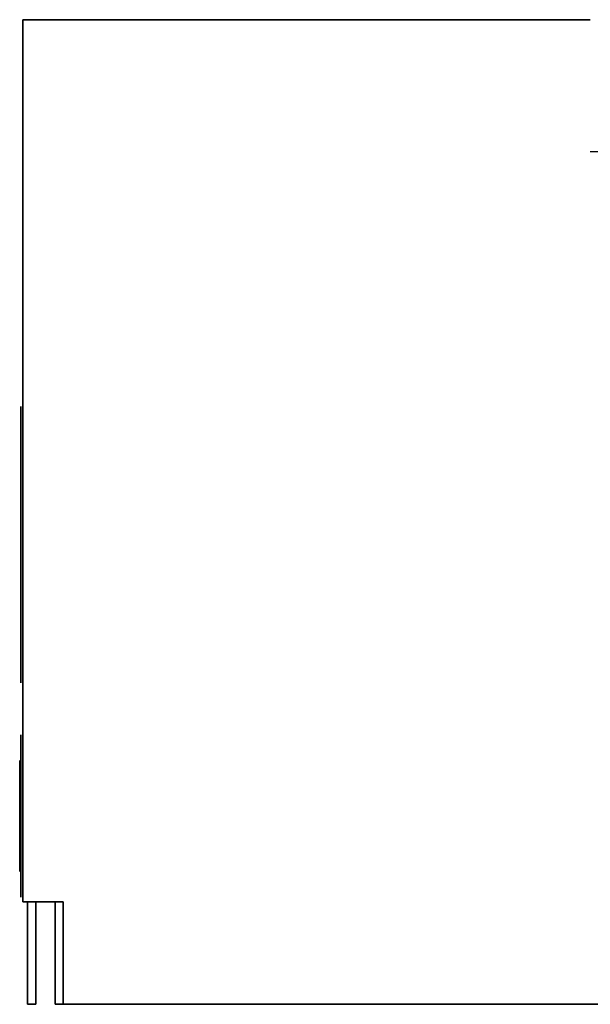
# Model space of a CAD drawing. Header units: millimetres. Extents: x -390 to 409, y -1705 to 276.
# Tile 1 of 4: x -390 to -111, y -205 to 276. Entities that reach past the tile are written whole.
import ezdxf

# ---------------------------------------------------------------- set-up
doc = ezdxf.new("R2010")
doc.units = ezdxf.units.MM
doc.layers.add('KF_SEQ_10_N_W_SPEAKDETAIL', color=250, linetype='Continuous')
doc.layers.add('KF_SEQ_10_N_W_SPEAKER', color=253, linetype='Continuous')

# ---------------------------------------------------------------- blocks, each defined once
blk = doc.blocks.new('KF_SEQ_10_N_W')
at = {"layer": 'KF_SEQ_10_N_W_SPEAKDETAIL'}
for points in [[(-50, -3.06, 381.7), (0, 0, 381.7), (0, -306.62, 381.7), (-50, -303.57, 381.7)], [(-50, -3.06, 377.7), (0, 0, 377.7), (0, -306.62, 377.7), (-50, -303.57, 377.7)], [(-50, -3.06, 395.1), (0, 0, 395.1), (0, -306.62, 395.1), (-50, -303.57, 395.1)], [(-50, -3.06, 391.1), (0, 0, 391.1), (0, -306.62, 391.1), (-50, -303.57, 391.1)], [(-50, -3.06, 395.1), (0, 0, 395.1), (0, 0, 391.1), (-50, -3.06, 391.1)], [(-50, -3.06, 381.7), (-50, -3.06, 377.7), (0, 0, 377.7), (0, 0, 381.7)], [(-50, -3.06, 377.7), (-50, -3.06, 381.7), (-50, -303.57, 381.7), (-50, -303.57, 377.7)], [(-50, -3.06, 391.1), (-50, -3.06, 395.1), (-50, -303.57, 395.1), (-50, -303.57, 391.1)], [(0, 0, 391.1), (0, 0, 395.1), (0, -306.62, 395.1), (0, -306.62, 391.1)], [(0, 0, 377.7), (0, 0, 381.7), (0, -306.62, 381.7), (0, -306.62, 377.7)], [(0, 0, 391.1), (0, 0, 395.1), (0, -306.62, 395.1), (0, -306.62, 391.1)], [(-50, -303.57, 395.1), (-50, -303.57, 391.1), (0, -306.62, 391.1), (0, -306.62, 395.1)], [(-50, -303.57, 381.7), (-50, -303.57, 377.7), (0, -306.62, 377.7), (0, -306.62, 381.7)]]:
    blk.add_3dface(points, dxfattribs=at)
at = {"layer": 'KF_SEQ_10_N_W_SPEAKDETAIL', "color": 252}
for points, invisible_edges in [([(-107.6, -18.91, 398.5), (-107.6, -77.27, 398.5), (-111.62, -75.43, 398.5), (-111.62, -20.75, 398.5)], 5), ([(-103.42, -17.5, 398.5), (-103.42, -78.67, 398.5), (-107.6, -77.27, 398.5), (-107.6, -18.91, 398.5)], 5), ([(-99.11, -16.56, 398.5), (-99.11, -79.62, 398.5), (-103.42, -78.67, 398.5), (-103.42, -17.5, 398.5)], 5), ([(-94.72, -16.09, 398.5), (-94.72, -80.09, 398.5), (-99.11, -79.62, 398.5), (-99.11, -16.56, 398.5)], 5), ([(-90.3, -16.09, 398.5), (-90.3, -80.09, 398.5), (-94.72, -80.09, 398.5), (-94.72, -16.09, 398.5)], 5), ([(-85.91, -16.56, 398.5), (-85.91, -79.62, 398.5), (-90.3, -80.09, 398.5), (-90.3, -16.09, 398.5)], 5), ([(-81.6, -17.5, 398.5), (-81.6, -78.67, 398.5), (-85.91, -79.62, 398.5), (-85.91, -16.56, 398.5)], 5), ([(-77.41, -18.91, 398.5), (-77.41, -77.27, 398.5), (-81.6, -78.67, 398.5), (-81.6, -17.5, 398.5)], 5), ([(-73.4, -20.75, 398.5), (-73.4, -75.43, 398.5), (-77.41, -77.27, 398.5), (-77.41, -18.91, 398.5)], 5), ([(-115.4, -23.01, 398.5), (-115.4, -73.16, 398.5), (-118.93, -70.5, 398.5), (-118.93, -25.67, 398.5)], 5), ([(-111.62, -20.75, 398.5), (-111.62, -75.43, 398.5), (-115.4, -73.16, 398.5), (-115.4, -23.01, 398.5)], 5), ([(-69.61, -23.01, 398.5), (-69.61, -73.16, 398.5), (-73.4, -75.43, 398.5), (-73.4, -20.75, 398.5)], 5), ([(-66.09, -25.67, 398.5), (-66.09, -70.5, 398.5), (-69.61, -73.16, 398.5), (-69.61, -23.01, 398.5)], 5), ([(-122.15, -28.7, 398.5), (-122.15, -67.48, 398.5), (-125.02, -64.13, 398.5), (-125.02, -32.05, 398.5)], 5), ([(-118.93, -25.67, 398.5), (-118.93, -70.5, 398.5), (-122.15, -67.48, 398.5), (-122.15, -28.7, 398.5)], 5), ([(-62.87, -28.7, 398.5), (-62.87, -67.48, 398.5), (-66.09, -70.5, 398.5), (-66.09, -25.67, 398.5)], 5), ([(-60, -32.05, 398.5), (-60, -64.13, 398.5), (-62.87, -67.48, 398.5), (-62.87, -28.7, 398.5)], 5), ([(-125.02, -32.05, 398.5), (-125.02, -64.13, 398.5), (-127.52, -60.49, 398.5), (-127.52, -35.69, 398.5)], 5), ([(-57.5, -35.69, 398.5), (-57.5, -60.49, 398.5), (-60, -64.13, 398.5), (-60, -32.05, 398.5)], 5), ([(-127.52, -35.69, 398.5), (-127.52, -60.49, 398.5), (-129.61, -56.6, 398.5), (-129.61, -39.58, 398.5)], 5), ([(-55.41, -39.58, 398.5), (-55.41, -56.6, 398.5), (-57.5, -60.49, 398.5), (-57.5, -35.69, 398.5)], 5), ([(-129.61, -39.58, 398.5), (-129.61, -56.6, 398.5), (-131.13, -52.46, 398.5), (-131.13, -43.71, 398.5)], 5), ([(-53.88, -43.71, 398.5), (-53.88, -52.46, 398.5), (-55.41, -56.6, 398.5), (-55.41, -39.58, 398.5)], 5), ([(-131.13, -43.71, 398.5), (-131.13, -52.46, 398.5), (-131.66, -48.09, 398.5)], 5), ([(-53.36, -48.09, 398.5), (-53.88, -52.46, 398.5), (-53.88, -43.71, 398.5)], 2), ([(-106.6, -229.35, 398.5), (-106.6, -287.72, 398.5), (-110.62, -285.87, 398.5), (-110.62, -231.2, 398.5)], 5), ([(-102.42, -227.95, 398.5), (-102.42, -289.12, 398.5), (-106.6, -287.72, 398.5), (-106.6, -229.35, 398.5)], 5), ([(-98.11, -227.01, 398.5), (-98.11, -290.06, 398.5), (-102.42, -289.12, 398.5), (-102.42, -227.95, 398.5)], 5), ([(-93.72, -226.53, 398.5), (-93.72, -290.54, 398.5), (-98.11, -290.06, 398.5), (-98.11, -227.01, 398.5)], 5), ([(-89.3, -226.53, 398.5), (-89.3, -290.54, 398.5), (-93.72, -290.54, 398.5), (-93.72, -226.53, 398.5)], 5), ([(-84.91, -227.01, 398.5), (-84.91, -290.06, 398.5), (-89.3, -290.54, 398.5), (-89.3, -226.53, 398.5)], 5), ([(-80.6, -227.95, 398.5), (-80.6, -289.12, 398.5), (-84.91, -290.06, 398.5), (-84.91, -227.01, 398.5)], 5), ([(-76.41, -229.35, 398.5), (-76.41, -287.72, 398.5), (-80.6, -289.12, 398.5), (-80.6, -227.95, 398.5)], 5), ([(-72.4, -231.2, 398.5), (-72.4, -285.87, 398.5), (-76.41, -287.72, 398.5), (-76.41, -229.35, 398.5)], 5), ([(-114.4, -233.46, 398.5), (-114.4, -283.61, 398.5), (-117.93, -280.95, 398.5), (-117.93, -236.12, 398.5)], 5), ([(-110.62, -231.2, 398.5), (-110.62, -285.87, 398.5), (-114.4, -283.61, 398.5), (-114.4, -233.46, 398.5)], 5), ([(-68.61, -233.46, 398.5), (-68.61, -283.61, 398.5), (-72.4, -285.87, 398.5), (-72.4, -231.2, 398.5)], 5), ([(-65.09, -236.12, 398.5), (-65.09, -280.95, 398.5), (-68.61, -283.61, 398.5), (-68.61, -233.46, 398.5)], 5), ([(-121.15, -239.14, 398.5), (-121.15, -277.93, 398.5), (-124.02, -274.58, 398.5), (-124.02, -242.5, 398.5)], 5), ([(-117.93, -236.12, 398.5), (-117.93, -280.95, 398.5), (-121.15, -277.93, 398.5), (-121.15, -239.14, 398.5)], 5), ([(-61.87, -239.14, 398.5), (-61.87, -277.93, 398.5), (-65.09, -280.95, 398.5), (-65.09, -236.12, 398.5)], 5), ([(-59, -242.5, 398.5), (-59, -274.58, 398.5), (-61.87, -277.93, 398.5), (-61.87, -239.14, 398.5)], 5), ([(-124.02, -242.5, 398.5), (-124.02, -274.58, 398.5), (-126.52, -270.94, 398.5), (-126.52, -246.14, 398.5)], 5), ([(-56.5, -246.14, 398.5), (-56.5, -270.94, 398.5), (-59, -274.58, 398.5), (-59, -242.5, 398.5)], 5), ([(-128.61, -250.02, 398.5), (-128.61, -267.05, 398.5), (-130.13, -262.91, 398.5), (-130.13, -254.16, 398.5)], 5), ([(-126.52, -246.14, 398.5), (-126.52, -270.94, 398.5), (-128.61, -267.05, 398.5), (-128.61, -250.02, 398.5)], 5), ([(-54.41, -250.02, 398.5), (-54.41, -267.05, 398.5), (-56.5, -270.94, 398.5), (-56.5, -246.14, 398.5)], 5), ([(-52.88, -254.16, 398.5), (-52.88, -262.91, 398.5), (-54.41, -267.05, 398.5), (-54.41, -250.02, 398.5)], 5), ([(-130.13, -254.16, 398.5), (-130.13, -262.91, 398.5), (-130.66, -258.54, 398.5)], 5), ([(-52.36, -258.54, 398.5), (-52.88, -262.91, 398.5), (-52.88, -254.16, 398.5)], 2)]:
    blk.add_3dface(points, dxfattribs=dict(at, invisible_edges=invisible_edges))
at = {"layer": 'KF_SEQ_10_N_W_SPEAKDETAIL'}
for points, invisible_edges in [([(-96.76, -28.84, 399), (-96.76, -67.33, 399), (-99.55, -66.77, 399), (-99.55, -29.41, 399)], 5), ([(-93.93, -28.56, 399), (-93.93, -67.62, 399), (-96.76, -67.33, 399), (-96.76, -28.84, 399)], 5), ([(-91.09, -28.56, 399), (-91.09, -67.62, 399), (-93.93, -67.62, 399), (-93.93, -28.56, 399)], 5), ([(-88.26, -28.84, 399), (-88.26, -67.33, 399), (-91.09, -67.62, 399), (-91.09, -28.56, 399)], 5), ([(-85.47, -29.41, 399), (-85.47, -66.77, 399), (-88.26, -67.33, 399), (-88.26, -28.84, 399)], 5), ([(-107.39, -32.72, 399), (-107.39, -63.46, 399), (-109.74, -61.85, 399), (-109.74, -34.32, 399)], 5), ([(-104.89, -31.36, 399), (-104.89, -64.82, 399), (-107.39, -63.46, 399), (-107.39, -32.72, 399)], 5), ([(-102.27, -30.25, 399), (-102.27, -65.93, 399), (-104.89, -64.82, 399), (-104.89, -31.36, 399)], 5), ([(-99.55, -29.41, 399), (-99.55, -66.77, 399), (-102.27, -65.93, 399), (-102.27, -30.25, 399)], 5), ([(-82.75, -30.25, 399), (-82.75, -65.93, 399), (-85.47, -66.77, 399), (-85.47, -29.41, 399)], 5), ([(-80.13, -31.36, 399), (-80.13, -64.82, 399), (-82.75, -65.93, 399), (-82.75, -30.25, 399)], 5), ([(-77.63, -32.72, 399), (-77.63, -63.46, 399), (-80.13, -64.82, 399), (-80.13, -31.36, 399)], 5), ([(-75.28, -34.32, 399), (-75.28, -61.85, 399), (-77.63, -63.46, 399), (-77.63, -32.72, 399)], 5), ([(-113.9, -38.19, 399), (-113.9, -57.98, 399), (-115.67, -55.76, 399), (-115.67, -40.42, 399)], 5), ([(-111.91, -36.15, 399), (-111.91, -60.02, 399), (-113.9, -57.98, 399), (-113.9, -38.19, 399)], 5), ([(-109.74, -34.32, 399), (-109.74, -61.85, 399), (-111.91, -60.02, 399), (-111.91, -36.15, 399)], 5), ([(-73.1, -36.15, 399), (-73.1, -60.02, 399), (-75.28, -61.85, 399), (-75.28, -34.32, 399)], 5), ([(-71.12, -38.19, 399), (-71.12, -57.98, 399), (-73.1, -60.02, 399), (-73.1, -36.15, 399)], 5), ([(-69.35, -40.42, 399), (-69.35, -55.76, 399), (-71.12, -57.98, 399), (-71.12, -38.19, 399)], 5), ([(-117.21, -42.81, 399), (-117.21, -53.37, 399), (-118.5, -50.83, 399), (-118.5, -45.34, 399)], 5), ([(-115.67, -40.42, 399), (-115.67, -55.76, 399), (-117.21, -53.37, 399), (-117.21, -42.81, 399)], 5), ([(-67.81, -42.81, 399), (-67.81, -53.37, 399), (-69.35, -55.76, 399), (-69.35, -40.42, 399)], 5), ([(-66.51, -45.34, 399), (-66.51, -50.83, 399), (-67.81, -53.37, 399), (-67.81, -42.81, 399)], 5), ([(-118.5, -45.34, 399), (-118.5, -50.83, 399), (-119.16, -48.09, 399)], 5), ([(-65.86, -48.09, 399), (-66.51, -50.83, 399), (-66.51, -45.34, 399)], 2), ([(-281.07, -104.95, 398.5), (-275.91, -201.25, 398.5), (-280.83, -201.25, 398.5), (-284.5, -106.86, 398.5)], 5), ([(-277.2, -104.25, 398.5), (-270.99, -201.25, 398.5), (-275.91, -201.25, 398.5), (-281.07, -104.95, 398.5)], 5), ([(-273.24, -104.25, 398.5), (-266.07, -201.21, 398.5), (-270.99, -201.25, 398.5), (-277.2, -104.25, 398.5)], 5), ([(-269.29, -104.25, 398.5), (-261.48, -199.57, 398.5), (-266.07, -201.21, 398.5), (-273.24, -104.25, 398.5)], 5), ([(-265.34, -104.29, 398.5), (-258.2, -195.96, 398.5), (-261.48, -199.57, 398.5), (-269.29, -104.25, 398.5)], 5), ([(-261.44, -104.88, 398.5), (-257.02, -191.24, 398.5), (-258.2, -195.96, 398.5), (-265.34, -104.29, 398.5)], 5), ([(-257.55, -105.57, 398.5), (-257.02, -186.32, 398.5), (-257.02, -191.24, 398.5), (-261.44, -104.88, 398.5)], 5), ([(-253.64, -106.2, 398.5), (-256.82, -181.4, 398.5), (-257.02, -186.32, 398.5), (-257.55, -105.57, 398.5)], 5), ([(-186.74, -105.62, 398.5), (-195.38, -141.89, 398.5), (-200.27, -142.44, 398.5), (-190.65, -106.24, 398.5)], 5), ([(-182.85, -104.94, 398.5), (-190.51, -141.22, 398.5), (-195.38, -141.89, 398.5), (-186.74, -105.62, 398.5)], 5), ([(-178.95, -104.31, 398.5), (-185.65, -140.44, 398.5), (-190.51, -141.22, 398.5), (-182.85, -104.94, 398.5)], 5), ([(-175, -104.25, 398.5), (-180.81, -139.55, 398.5), (-185.65, -140.44, 398.5), (-178.95, -104.31, 398.5)], 5), ([(-171.05, -104.25, 398.5), (-175.9, -139.25, 398.5), (-180.81, -139.55, 398.5), (-175, -104.25, 398.5)], 5), ([(-167.1, -104.25, 398.5), (-170.98, -139.25, 398.5), (-175.9, -139.25, 398.5), (-171.05, -104.25, 398.5)], 5), ([(-163.24, -104.99, 398.5), (-166.06, -139.21, 398.5), (-170.98, -139.25, 398.5), (-167.1, -104.25, 398.5)], 5), ([(-159.96, -107.15, 398.5), (-161.47, -137.58, 398.5), (-166.06, -139.21, 398.5), (-163.24, -104.99, 398.5)], 5), ([(-287.35, -109.6, 398.5), (-285.67, -200.56, 398.5), (-289.64, -197.74, 398.5), (-289.97, -112.55, 398.5)], 5), ([(-284.5, -106.86, 398.5), (-280.83, -201.25, 398.5), (-285.67, -200.56, 398.5), (-287.35, -109.6, 398.5)], 5), ([(-249.73, -106.74, 398.5), (-255.65, -176.63, 398.5), (-256.82, -181.4, 398.5), (-253.64, -106.2, 398.5)], 5), ([(-245.81, -107.22, 398.5), (-254.52, -171.84, 398.5), (-255.65, -176.63, 398.5), (-249.73, -106.74, 398.5)], 5), ([(-241.88, -107.63, 398.5), (-253.59, -167, 398.5), (-254.52, -171.84, 398.5), (-245.81, -107.22, 398.5)], 5), ([(-237.94, -107.96, 398.5), (-251.86, -162.41, 398.5), (-253.59, -167, 398.5), (-241.88, -107.63, 398.5)], 5), ([(-234, -108.22, 398.5), (-249.07, -158.37, 398.5), (-251.86, -162.41, 398.5), (-237.94, -107.96, 398.5)], 5), ([(-230.05, -108.4, 398.5), (-245.61, -154.87, 398.5), (-249.07, -158.37, 398.5), (-234, -108.22, 398.5)], 5), ([(-226.1, -108.51, 398.5), (-242.13, -151.39, 398.5), (-245.61, -154.87, 398.5), (-230.05, -108.4, 398.5)], 5), ([(-222.15, -108.55, 398.5), (-238.58, -147.98, 398.5), (-242.13, -151.39, 398.5), (-226.1, -108.51, 398.5)], 5), ([(-218.2, -108.52, 398.5), (-234.42, -145.38, 398.5), (-238.58, -147.98, 398.5), (-222.15, -108.55, 398.5)], 5), ([(-214.25, -108.41, 398.5), (-229.74, -143.88, 398.5), (-234.42, -145.38, 398.5), (-218.2, -108.52, 398.5)], 5), ([(-210.3, -108.23, 398.5), (-224.84, -143.53, 398.5), (-229.74, -143.88, 398.5), (-214.25, -108.41, 398.5)], 5), ([(-206.35, -107.98, 398.5), (-219.92, -143.54, 398.5), (-224.84, -143.53, 398.5), (-210.3, -108.23, 398.5)], 5), ([(-202.42, -107.65, 398.5), (-215, -143.44, 398.5), (-219.92, -143.54, 398.5), (-206.35, -107.98, 398.5)], 5), ([(-198.48, -107.25, 398.5), (-210.09, -143.22, 398.5), (-215, -143.44, 398.5), (-202.42, -107.65, 398.5)], 5), ([(-194.56, -106.78, 398.5), (-205.17, -142.89, 398.5), (-210.09, -143.22, 398.5), (-198.48, -107.25, 398.5)], 5), ([(-190.65, -106.24, 398.5), (-200.27, -142.44, 398.5), (-205.17, -142.89, 398.5), (-194.56, -106.78, 398.5)], 5), ([(-157.77, -110.4, 398.5), (-158.19, -133.98, 398.5), (-161.47, -137.58, 398.5), (-159.96, -107.15, 398.5)], 5), ([(-157, -114.25, 398.5), (-157, -129.25, 398.5), (-158.19, -133.98, 398.5), (-157.77, -110.4, 398.5)], 4), ([(-289.97, -112.55, 398.5), (-289.64, -197.74, 398.5), (-291.8, -193.37, 398.5), (-291.59, -116.13, 398.5)], 5), ([(-291.59, -116.13, 398.5), (-291.8, -193.37, 398.5), (-292.02, -188.46, 398.5), (-292, -120.05, 398.5)], 5), ([(-292, -120.05, 398.5), (-292.02, -188.46, 398.5), (-292.01, -183.54, 398.5), (-291.93, -124, 398.5)], 5), ([(-291.93, -124, 398.5), (-292.01, -183.54, 398.5), (-291.23, -178.7, 398.5), (-291.21, -127.88, 398.5)], 14), ([(-98.55, -239.86, 399), (-98.55, -277.22, 399), (-101.27, -276.38, 399), (-101.27, -240.7, 399)], 5), ([(-95.76, -239.29, 399), (-95.76, -277.78, 399), (-98.55, -277.22, 399), (-98.55, -239.86, 399)], 5), ([(-92.93, -239.01, 399), (-92.93, -278.06, 399), (-95.76, -277.78, 399), (-95.76, -239.29, 399)], 5), ([(-90.09, -239.01, 399), (-90.09, -278.06, 399), (-92.93, -278.06, 399), (-92.93, -239.01, 399)], 5), ([(-87.26, -239.29, 399), (-87.26, -277.78, 399), (-90.09, -278.06, 399), (-90.09, -239.01, 399)], 5), ([(-84.47, -239.86, 399), (-84.47, -277.22, 399), (-87.26, -277.78, 399), (-87.26, -239.29, 399)], 5), ([(-81.75, -240.7, 399), (-81.75, -276.38, 399), (-84.47, -277.22, 399), (-84.47, -239.86, 399)], 5), ([(-108.74, -244.77, 399), (-108.74, -272.3, 399), (-110.91, -270.47, 399), (-110.91, -246.6, 399)], 5), ([(-106.39, -243.17, 399), (-106.39, -273.91, 399), (-108.74, -272.3, 399), (-108.74, -244.77, 399)], 5), ([(-103.89, -241.8, 399), (-103.89, -275.27, 399), (-106.39, -273.91, 399), (-106.39, -243.17, 399)], 5), ([(-101.27, -240.7, 399), (-101.27, -276.38, 399), (-103.89, -275.27, 399), (-103.89, -241.8, 399)], 5), ([(-79.13, -241.8, 399), (-79.13, -275.27, 399), (-81.75, -276.38, 399), (-81.75, -240.7, 399)], 5), ([(-76.63, -243.17, 399), (-76.63, -273.91, 399), (-79.13, -275.27, 399), (-79.13, -241.8, 399)], 5), ([(-74.28, -244.77, 399), (-74.28, -272.3, 399), (-76.63, -273.91, 399), (-76.63, -243.17, 399)], 5), ([(-72.1, -246.6, 399), (-72.1, -270.47, 399), (-74.28, -272.3, 399), (-74.28, -244.77, 399)], 5), ([(-112.9, -248.64, 399), (-112.9, -268.43, 399), (-114.67, -266.21, 399), (-114.67, -250.87, 399)], 5), ([(-110.91, -246.6, 399), (-110.91, -270.47, 399), (-112.9, -268.43, 399), (-112.9, -248.64, 399)], 5), ([(-70.12, -248.64, 399), (-70.12, -268.43, 399), (-72.1, -270.47, 399), (-72.1, -246.6, 399)], 5), ([(-68.35, -250.87, 399), (-68.35, -266.21, 399), (-70.12, -268.43, 399), (-70.12, -248.64, 399)], 5), ([(-116.21, -253.26, 399), (-116.21, -263.82, 399), (-117.5, -261.28, 399), (-117.5, -255.79, 399)], 5), ([(-114.67, -250.87, 399), (-114.67, -266.21, 399), (-116.21, -263.82, 399), (-116.21, -253.26, 399)], 5), ([(-66.81, -253.26, 399), (-66.81, -263.82, 399), (-68.35, -266.21, 399), (-68.35, -250.87, 399)], 5), ([(-65.51, -255.79, 399), (-65.51, -261.28, 399), (-66.81, -263.82, 399), (-66.81, -253.26, 399)], 5), ([(-117.5, -255.79, 399), (-117.5, -261.28, 399), (-118.16, -258.54, 399)], 5), ([(-64.86, -258.54, 399), (-65.51, -261.28, 399), (-65.51, -255.79, 399)], 2)]:
    blk.add_3dface(points, dxfattribs=dict(at, invisible_edges=invisible_edges))
at = {"layer": 'KF_SEQ_10_N_W_SPEAKER'}
for points, invisible_edges in [([(0, 0, 377.7), (-50, -3.06, 377.7), (-50, -3.06, -377.7), (0, 0, -377.7)], 2), ([(-481, -29.42, 120), (-481, -29.42, 397.5), (-50, -3.06, 397.5), (-50, -3.06, 120)], 12), ([(-50, -303.57, 120), (-50, -303.57, 397.5), (-481, -277.21, 397.5), (-481, -277.21, 120)], 9), ([(-50, -303.57, -120), (-50, -303.57, 120), (-416.62, -281.14, 120), (-416.62, -281.14, -120)], 11), ([(0, -306.62, -377.7), (-50, -303.57, -377.7), (-50, -303.57, 377.7), (0, -306.62, 377.7)], 2)]:
    blk.add_3dface(points, dxfattribs=dict(at, invisible_edges=invisible_edges))
at = {"layer": 'KF_SEQ_10_N_W_SPEAKER', "color": 250}
blk.add_3dface([(0, -306.62, -377.7), (0, 0, -377.7), (0, 0, 377.7), (0, -306.62, 377.7)], dxfattribs=at)
at = {"layer": 'KF_SEQ_10_N_W_SPEAKER'}
for points in [[(-481, -29.42, 397.5), (-50, -3.06, 397.5), (-50, -303.57, 397.5), (-481, -277.21, 397.5)], [(-50, -3.06, 377.7), (0, 0, 377.7), (0, -306.62, 377.7), (-50, -303.57, 377.7)], [(-50, -3.06, 397.5), (-50, -303.57, 397.5), (-50, -303.57, 377.7), (-50, -3.06, 377.7)], [(-481, -277.21, 120), (-481, -29.42, 120), (-481, -29.42, 397.5), (-481, -277.21, 397.5)]]:
    blk.add_3dface(points, dxfattribs=at)

msp = doc.modelspace()

# ---------------------------------------------------------------- block references
at = {"layer": 'KF_SEQ_10_N_W_SPEAKER', "extrusion": (-1, 0, 0)}
msp.add_blockref('KF_SEQ_10_N_W', (204.62, 153.32, -9.5), dxfattribs=at)

doc.saveas('drawing.dxf')
